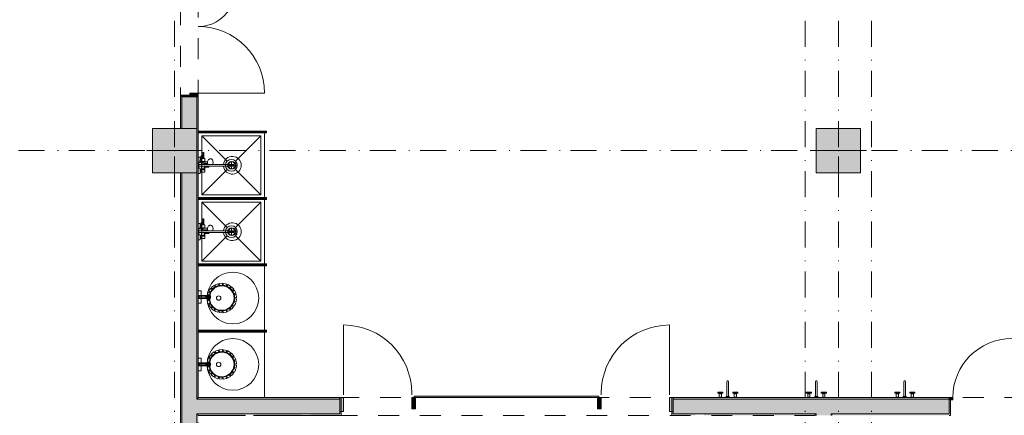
# Model space of a CAD drawing. Header units: millimetres. Extents: x 0 to 1184, y 0 to 836.
# Tile 29 of 66: x 691 to 824, y 234 to 287. Entities that reach past the tile are written whole.
import ezdxf
from ezdxf.xclip import XClip

# ---------------------------------------------------------------- set-up
doc = ezdxf.new("R2010")
doc.units = ezdxf.units.MM
doc.header["$MEASUREMENT"] = 0
doc.header["$XCLIPFRAME"] = 0
doc.linetypes.add('Штриховая', pattern=[5.644444, 2.822222, -2.822222])
doc.linetypes.add('Штрихпунктирная', pattern=[6.702778, 3.527778, -1.763889, 0, -1.411111])
for name, color, linetype in [('Интерьер - Оборудование', 7, 'Continuous'), ('Интерьер - Сантехника', 7, 'Continuous'), ('Конструктив - Колонны', 7, 'Continuous'), ('Конструктив - Навесные Стены', 7, 'Continuous'), ('Конструктив - Стены Блок 200 нов', 7, 'Continuous'), ('Элемент Модели - Зона', 7, 'Continuous'), ('Элемент Модели - Оси', 7, 'Continuous')]:
    doc.layers.add(name, color=color, linetype=linetype)

# ---------------------------------------------------------------- blocks, each defined once
blk = doc.blocks.new('Чертеж_4_4', base_point=(-278.48, 89.56))
at = {"layer": 'Интерьер - Оборудование', "linetype": 'Continuous', "lineweight": 0, "true_color": 0x000000}
for points in [[(714.72, 272.18), (714.72, 271.94), (723.72, 271.94), (723.72, 272.18)], [(714.72, 263.18), (714.72, 262.94), (723.72, 262.94), (723.72, 263.18)], [(714.72, 254.18), (714.72, 253.94), (723.72, 253.94), (723.72, 254.18)], [(714.72, 245.18), (714.72, 244.94), (723.72, 244.94), (723.72, 245.18)]]:
    blk.add_hatch(color=18, dxfattribs=at).paths.add_polyline_path(points)
at = {"layer": 'Интерьер - Оборудование', "linetype": 'Continuous', "lineweight": 0, "true_color": 0x00007f}
for points in [[(723.97, 272.19), (723.72, 272.19), (723.72, 271.94), (723.97, 271.94)], [(723.97, 263.19), (723.72, 263.19), (723.72, 262.94), (723.97, 262.94)], [(723.97, 254.19), (723.72, 254.19), (723.72, 253.94), (723.97, 253.94)], [(723.97, 245.19), (723.72, 245.19), (723.72, 244.94), (723.97, 244.94)]]:
    blk.add_hatch(color=176, dxfattribs=at).paths.add_polyline_path(points)
at = {"layer": 'Конструктив - Колонны', "linetype": 'Continuous', "lineweight": 0, "true_color": 0x000000}
for points in [[(708.52, 266.56), (714.52, 266.56), (714.52, 272.56), (708.52, 272.56)], [(798.52, 266.56), (804.52, 266.56), (804.52, 272.56), (798.52, 272.56)]]:
    blk.add_hatch(color=18, dxfattribs=at).paths.add_polyline_path(points)
at = {"layer": 'Конструктив - Навесные Стены', "linetype": 'Continuous', "lineweight": 0, "true_color": 0x000000}
for points in [[(734.42, 234.16), (734.42, 236.06), (733.92, 236.06), (733.92, 234.16)], [(743.67, 234.56), (744.17, 234.56), (744.17, 236.06), (743.67, 236.06)], [(744.02, 236.26), (744.02, 236.06), (769.02, 236.06), (769.02, 236.26)], [(768.87, 234.56), (769.37, 234.56), (769.37, 236.06), (768.87, 236.06)], [(778.62, 234.16), (779.12, 234.16), (779.12, 236.06), (778.62, 236.06)]]:
    blk.add_hatch(color=18, dxfattribs=at).paths.add_polyline_path(points)
at = {"layer": 'Конструктив - Стены Блок 200 нов', "linetype": 'Continuous', "lineweight": 0, "true_color": 0x000000}
for points in [[(712.32, 277.06), (712.32, 276.86), (712.52, 276.86), (713.57, 276.86), (713.57, 277.06)], [(712.52, 276.86), (712.32, 276.86), (712.32, 272.56), (712.52, 272.56)], [(713.57, 276.86), (712.52, 276.86), (712.52, 272.56), (714.52, 272.56), (714.52, 276.86)], [(714.72, 276.86), (714.72, 277.36), (713.57, 277.36), (713.57, 276.86)], [(714.52, 236.06), (714.72, 236.06), (714.72, 276.86), (714.52, 276.86)], [(712.32, 182.86), (712.52, 182.86), (712.52, 266.51), (712.32, 266.51)], [(712.52, 266.56), (712.52, 235.86), (714.52, 235.86), (714.52, 266.56)], [(712.52, 235.86), (712.52, 233.86), (714.52, 233.86), (714.52, 235.86)], [(714.52, 236.06), (714.52, 235.86), (714.72, 235.86), (714.72, 236.06)], [(714.52, 235.86), (714.52, 233.86), (714.72, 233.86), (714.72, 235.86)], [(733.92, 236.06), (714.72, 236.06), (714.72, 235.86), (733.92, 235.86)], [(714.72, 233.86), (733.92, 233.86), (733.92, 235.86), (714.72, 235.86)], [(734.12, 233.66), (734.12, 236.06), (733.92, 236.06), (733.92, 233.86), (733.92, 233.66)], [(779.12, 233.66), (779.12, 233.86), (779.12, 236.06), (778.92, 236.06), (778.92, 233.66)], [(816.52, 236.06), (779.12, 236.06), (779.12, 235.86), (816.52, 235.86)], [(779.12, 233.86), (798.52, 233.86), (798.52, 235.86), (779.12, 235.86)], [(798.52, 233.86), (800.52, 233.86), (800.52, 235.86), (798.52, 235.86)], [(800.52, 233.86), (816.52, 233.86), (816.52, 235.76), (816.52, 235.86), (800.52, 235.86)], [(816.52, 235.76), (817.02, 235.76), (817.02, 236.06), (816.52, 236.06)], [(816.72, 233.66), (816.72, 235.76), (816.52, 235.76), (816.52, 233.86), (816.52, 233.66)], [(712.52, 233.86), (712.52, 184.86), (714.52, 184.86), (714.52, 233.86)], [(714.52, 233.86), (714.52, 233.66), (714.72, 233.66), (714.72, 233.86)], [(714.52, 233.66), (714.52, 185.06), (714.72, 185.06), (714.72, 233.66)], [(721.12, 233.86), (714.72, 233.86), (714.72, 233.66), (721.12, 233.66)], [(722.32, 233.66), (728.72, 233.66), (728.72, 233.86), (722.32, 233.86)], [(729.92, 233.86), (729.92, 233.66), (733.92, 233.66), (733.92, 233.86)], [(779.12, 233.86), (779.12, 233.66), (782.12, 233.66), (782.12, 233.86)], [(783.32, 233.66), (798.32, 233.66), (798.32, 233.86), (783.32, 233.86)], [(798.32, 233.66), (798.52, 233.66), (798.52, 233.86), (798.32, 233.86)], [(798.52, 233.66), (800.52, 233.66), (800.52, 233.86), (798.52, 233.86)], [(800.52, 233.66), (800.72, 233.66), (800.72, 233.86), (800.52, 233.86)], [(800.72, 233.86), (800.72, 233.66), (816.52, 233.66), (816.52, 233.86)]]:
    blk.add_hatch(color=18, dxfattribs=at).paths.add_polyline_path(points)
at = {"layer": 'Интерьер - Оборудование', "color": 7, "linetype": 'Continuous', "lineweight": 15}
for p, q in [((723.72, 272.19), (714.72, 272.19)), ((714.72, 272.19), (714.72, 272.18)), ((723.72, 271.94), (714.72, 271.94)), ((714.72, 271.94), (714.72, 271.94)), ((723.72, 272.18), (723.72, 272.19)), ((723.72, 271.94), (723.72, 271.94)), ((714.97, 268.37), (714.93, 268.18)), ((715.01, 268.49), (714.97, 268.37)), ((714.98, 268.4), (714.98, 268.49)), ((714.98, 268.39), (714.98, 268.39)), ((715.1, 268.34), (715.06, 268.15)), ((715.14, 268.45), (715.1, 268.34)), ((715.12, 268.4), (715.12, 268.41)), ((715.12, 268.22), (715.12, 268.4)), ((715.12, 268.4), (715.12, 268.4)), ((715.2, 268.45), (715.2, 268.17)), ((715.44, 269.1), (715.36, 268.91)), ((715.36, 268.49), (715.49, 268.49)), ((715.48, 269.23), (715.44, 269.1)), ((715.48, 269.23), (715.49, 269.25)), ((714.8, 267.44), (714.8, 267.68)), ((714.93, 268.18), (714.93, 268.14)), ((714.93, 268.14), (714.93, 268.12)), ((714.93, 268.12), (714.95, 267.99)), ((714.95, 267.99), (714.95, 267.98)), ((714.95, 267.98), (714.95, 267.97)), ((715.06, 268.15), (715.06, 268.13)), ((715.07, 268.22), (715.12, 268.22)), ((715.12, 268.17), (715.12, 268.22)), ((715.16, 268.01), (715.16, 267.87)), ((716.69, 267.68), (715.16, 267.68)), ((715.16, 267.44), (716.17, 267.44)), ((715.52, 268.06), (715.2, 268.06)), ((715.2, 267.06), (715.52, 267.06)), ((715.24, 268.06), (715.21, 268.06)), ((715.27, 268.06), (715.24, 268.06)), ((715.31, 268.06), (715.27, 268.06)), ((715.32, 267.96), (715.31, 267.93)), ((715.31, 267.93), (715.32, 267.91)), ((715.33, 267.98), (715.32, 267.96)), ((715.32, 267.91), (715.33, 267.88)), ((715.33, 268), (715.34, 268.01)), ((715.33, 267.98), (715.33, 268)), ((715.33, 267.98), (715.33, 267.98)), ((715.33, 267.96), (715.33, 267.98)), ((715.33, 267.98), (715.33, 267.98)), ((715.33, 267.9), (715.33, 267.96)), ((715.33, 267.89), (715.33, 267.9)), ((715.33, 267.88), (715.33, 267.89)), ((715.33, 267.88), (715.33, 267.88)), ((715.33, 267.87), (715.33, 267.88)), ((715.34, 267.86), (715.33, 267.87)), ((715.34, 268.01), (715.36, 268.03)), ((715.36, 267.84), (715.34, 267.86)), ((715.36, 268.03), (715.37, 268.03)), ((715.37, 267.84), (715.36, 267.84)), ((715.37, 268.03), (715.39, 268.03)), ((715.39, 267.83), (715.37, 267.84)), ((715.6, 268.04), (715.39, 268.03)), ((715.81, 267.83), (715.39, 267.83)), ((715.52, 268.06), (715.52, 268.04)), ((715.52, 267.83), (715.52, 267.68)), ((715.52, 267.06), (715.52, 267.44)), ((715.6, 267.83), (715.6, 267.68)), ((715.6, 267.81), (716, 267.81)), ((715.6, 267.31), (715.6, 267.44)), ((715.75, 267.81), (715.75, 267.68)), ((715.75, 267.31), (715.75, 267.44)), ((715.99, 267.82), (715.81, 267.83)), ((715.99, 268.03), (715.98, 267.93)), ((715.98, 267.93), (715.99, 267.84)), ((715.99, 268.04), (715.99, 268.03)), ((715.99, 267.84), (716.01, 267.76)), ((716, 267.68), (716, 267.69)), ((716.01, 267.76), (716.02, 267.71)), ((716.02, 267.71), (716.03, 267.68)), ((716.15, 267.69), (716.14, 267.68)), ((718.16, 267.68), (719.57, 267.68)), ((718.16, 267.44), (719.57, 267.44)), ((719.57, 267.44), (719.57, 267.68)), ((714.98, 266.63), (714.98, 266.99)), ((714.98, 266.9), (715.12, 266.9)), ((714.98, 266.72), (715.12, 266.72)), ((715.12, 266.67), (715.12, 266.95)), ((715.2, 266.67), (715.2, 266.95)), ((723.72, 263.19), (714.72, 263.19)), ((714.72, 263.19), (714.72, 263.18)), ((723.72, 263.18), (723.72, 263.19)), ((723.72, 262.94), (714.72, 262.94)), ((714.72, 262.94), (714.72, 262.94)), ((723.72, 262.94), (723.72, 262.94)), ((714.97, 259.37), (714.93, 259.18)), ((714.93, 259.18), (714.93, 259.14)), ((714.93, 259.14), (714.93, 259.12)), ((714.93, 259.12), (714.95, 258.99)), ((714.95, 258.99), (714.95, 258.98)), ((715.01, 259.49), (714.97, 259.37)), ((714.98, 259.4), (714.98, 259.49)), ((714.98, 259.39), (714.98, 259.39)), ((715.1, 259.34), (715.06, 259.15)), ((715.06, 259.15), (715.06, 259.13)), ((715.07, 259.22), (715.12, 259.22)), ((715.14, 259.45), (715.1, 259.34)), ((715.12, 259.4), (715.12, 259.41)), ((715.12, 259.22), (715.12, 259.4)), ((715.12, 259.4), (715.12, 259.4)), ((715.12, 259.17), (715.12, 259.22)), ((715.16, 259.01), (715.16, 258.87)), ((715.2, 259.45), (715.2, 259.17)), ((715.52, 259.06), (715.2, 259.06)), ((715.24, 259.06), (715.21, 259.06)), ((715.27, 259.06), (715.24, 259.06)), ((715.31, 259.06), (715.27, 259.06)), ((715.33, 259), (715.34, 259.01)), ((715.33, 258.98), (715.33, 259)), ((715.34, 259.01), (715.36, 259.03)), ((715.44, 260.1), (715.36, 259.91)), ((715.36, 259.49), (715.49, 259.49)), ((715.36, 259.03), (715.37, 259.03)), ((715.37, 259.03), (715.39, 259.03)), ((715.6, 259.04), (715.39, 259.03)), ((715.48, 260.23), (715.44, 260.1)), ((715.48, 260.23), (715.49, 260.25)), ((715.52, 259.06), (715.52, 259.04)), ((715.99, 259.03), (715.98, 258.93)), ((715.99, 259.04), (715.99, 259.03)), ((714.8, 258.44), (714.8, 258.68)), ((714.95, 258.98), (714.95, 258.97)), ((714.98, 257.63), (714.98, 257.99)), ((714.98, 257.9), (715.12, 257.9)), ((714.98, 257.72), (715.12, 257.72)), ((715.12, 257.67), (715.12, 257.95)), ((716.69, 258.68), (715.16, 258.68)), ((715.16, 258.44), (716.17, 258.44)), ((715.2, 258.06), (715.52, 258.06)), ((715.2, 257.67), (715.2, 257.95)), ((715.32, 258.96), (715.31, 258.93)), ((715.31, 258.93), (715.32, 258.91)), ((715.33, 258.98), (715.32, 258.96)), ((715.32, 258.91), (715.33, 258.88)), ((715.33, 258.98), (715.33, 258.98)), ((715.33, 258.96), (715.33, 258.98)), ((715.33, 258.98), (715.33, 258.98)), ((715.33, 258.9), (715.33, 258.96)), ((715.33, 258.89), (715.33, 258.9)), ((715.33, 258.88), (715.33, 258.89)), ((715.33, 258.88), (715.33, 258.88)), ((715.33, 258.87), (715.33, 258.88)), ((715.34, 258.86), (715.33, 258.87)), ((715.36, 258.84), (715.34, 258.86)), ((715.37, 258.84), (715.36, 258.84)), ((715.39, 258.83), (715.37, 258.84)), ((715.81, 258.83), (715.39, 258.83)), ((715.52, 258.83), (715.52, 258.68)), ((715.52, 258.06), (715.52, 258.44)), ((715.6, 258.83), (715.6, 258.68)), ((715.6, 258.81), (716, 258.81)), ((715.6, 258.31), (715.6, 258.44)), ((715.75, 258.81), (715.75, 258.68)), ((715.75, 258.31), (715.75, 258.44)), ((715.99, 258.82), (715.81, 258.83)), ((715.98, 258.93), (715.99, 258.84)), ((715.99, 258.84), (716.01, 258.76)), ((716, 258.68), (716, 258.69)), ((716.01, 258.76), (716.02, 258.71)), ((716.02, 258.71), (716.03, 258.68)), ((716.15, 258.69), (716.14, 258.68)), ((718.16, 258.68), (719.57, 258.68)), ((718.16, 258.44), (719.57, 258.44)), ((719.57, 258.44), (719.57, 258.68)), ((723.72, 254.19), (714.72, 254.19)), ((714.72, 254.19), (714.72, 254.18)), ((723.72, 253.94), (714.72, 253.94)), ((714.72, 253.94), (714.72, 253.94)), ((723.72, 254.18), (723.72, 254.19)), ((723.72, 253.94), (723.72, 253.94)), ((714.86, 249.6), (714.86, 249.8)), ((715.75, 249.61), (715.75, 249.78)), ((715.82, 249.79), (715.79, 249.8)), ((715.85, 249.77), (715.82, 249.79)), ((715.84, 249.8), (715.91, 249.8)), ((715.86, 249.73), (715.85, 249.77)), ((715.85, 249.62), (715.86, 249.66)), ((715.87, 249.7), (715.86, 249.73)), ((715.86, 249.66), (715.87, 249.7)), ((715.93, 249.83), (715.89, 249.83)), ((715.93, 249.79), (715.91, 249.8)), ((715.96, 249.8), (715.93, 249.83)), ((715.95, 249.77), (715.93, 249.79)), ((715.97, 249.73), (715.95, 249.77)), ((715.95, 249.62), (715.97, 249.66)), ((715.99, 249.75), (715.96, 249.8)), ((715.97, 249.86), (716.11, 249.89)), ((715.97, 249.7), (715.97, 249.73)), ((715.97, 249.66), (715.97, 249.7)), ((716, 249.7), (715.99, 249.75)), ((715.99, 249.64), (716, 249.7)), ((715.79, 249.6), (715.82, 249.6)), ((715.82, 249.6), (715.85, 249.62)), ((715.84, 249.6), (715.91, 249.6)), ((715.89, 249.56), (715.93, 249.56)), ((715.91, 249.6), (715.93, 249.6)), ((715.93, 249.6), (715.95, 249.62)), ((715.93, 249.56), (715.96, 249.59)), ((715.96, 249.59), (715.99, 249.64)), ((715.97, 249.54), (716.11, 249.5)), ((723.72, 245.19), (714.72, 245.19)), ((714.72, 245.19), (714.72, 245.18)), ((723.72, 244.94), (714.72, 244.94)), ((714.72, 244.94), (714.72, 244.94)), ((723.72, 245.18), (723.72, 245.19)), ((723.72, 244.94), (723.72, 244.94)), ((714.86, 240.46), (714.86, 240.66)), ((715.75, 240.48), (715.75, 240.65)), ((715.82, 240.66), (715.79, 240.66)), ((715.79, 240.46), (715.82, 240.47)), ((715.85, 240.64), (715.82, 240.66)), ((715.82, 240.47), (715.85, 240.49)), ((715.84, 240.66), (715.91, 240.66)), ((715.84, 240.46), (715.91, 240.46)), ((715.86, 240.6), (715.85, 240.64)), ((715.85, 240.49), (715.86, 240.53)), ((715.87, 240.56), (715.86, 240.6)), ((715.86, 240.53), (715.87, 240.56)), ((715.93, 240.7), (715.89, 240.7)), ((715.89, 240.43), (715.93, 240.43)), ((715.93, 240.66), (715.91, 240.66)), ((715.91, 240.46), (715.93, 240.47)), ((715.96, 240.67), (715.93, 240.7)), ((715.95, 240.64), (715.93, 240.66)), ((715.93, 240.47), (715.95, 240.49)), ((715.93, 240.43), (715.96, 240.46)), ((715.97, 240.6), (715.95, 240.64)), ((715.95, 240.49), (715.97, 240.53)), ((715.99, 240.62), (715.96, 240.67)), ((715.96, 240.46), (715.99, 240.51)), ((715.97, 240.72), (716.11, 240.76)), ((715.97, 240.56), (715.97, 240.6)), ((715.97, 240.53), (715.97, 240.56)), ((715.97, 240.41), (716.11, 240.37)), ((716, 240.56), (715.99, 240.62)), ((715.99, 240.51), (716, 240.56)), ((785.44, 236.67), (785.46, 236.69)), ((785.44, 236.56), (785.57, 236.56)), ((785.57, 236.67), (785.56, 236.69)), ((787.47, 236.67), (787.49, 236.69)), ((787.6, 236.56), (787.47, 236.56)), ((787.6, 236.67), (787.59, 236.69)), ((797.44, 236.67), (797.46, 236.69)), ((797.44, 236.56), (797.57, 236.56)), ((797.57, 236.67), (797.56, 236.69)), ((799.47, 236.67), (799.49, 236.69)), ((799.6, 236.56), (799.47, 236.56)), ((799.6, 236.67), (799.59, 236.69)), ((809.44, 236.67), (809.46, 236.69)), ((809.44, 236.56), (809.57, 236.56)), ((809.57, 236.67), (809.56, 236.69)), ((811.47, 236.67), (811.49, 236.69)), ((811.6, 236.56), (811.47, 236.56)), ((811.6, 236.67), (811.59, 236.69)), ((785.68, 236.1), (785.33, 236.1)), ((785.36, 236.13), (785.66, 236.13)), ((787.36, 236.1), (787.71, 236.1)), ((787.69, 236.13), (787.39, 236.13)), ((797.68, 236.1), (797.33, 236.1)), ((797.36, 236.13), (797.66, 236.13)), ((799.36, 236.1), (799.71, 236.1)), ((799.69, 236.13), (799.39, 236.13)), ((809.68, 236.1), (809.33, 236.1)), ((809.36, 236.13), (809.66, 236.13)), ((811.36, 236.1), (811.71, 236.1)), ((811.69, 236.13), (811.39, 236.13))]:
    blk.add_line(p, q, dxfattribs=at)
at = {"layer": 'Интерьер - Оборудование', "color": 7, "linetype": 'Continuous', "lineweight": 15, "flags": 128}
for points in [[(714.72, 272.18), (714.72, 271.94), (723.72, 271.94), (723.72, 272.18)], [(723.97, 272.19), (723.72, 272.19), (723.72, 271.94), (723.97, 271.94)], [(715.2, 268.45), (715.14, 268.45), (715.2, 268.63), (715.35, 268.9), (715.36, 268.91), (715.36, 268.49), (715.2, 268.49)], [(715.16, 268.06), (715.16, 268.01), (715.07, 268.05), (715.06, 268.13), (715.12, 268.13), (715.12, 268.17), (715.2, 268.17), (715.2, 268.06)], [(714.72, 263.18), (714.72, 262.94), (723.72, 262.94), (723.72, 263.18)], [(723.97, 263.19), (723.72, 263.19), (723.72, 262.94), (723.97, 262.94)], [(715.16, 259.06), (715.16, 259.01), (715.07, 259.05), (715.06, 259.13), (715.12, 259.13), (715.12, 259.17), (715.2, 259.17), (715.2, 259.06)], [(715.2, 259.45), (715.14, 259.45), (715.2, 259.63), (715.35, 259.9), (715.36, 259.91), (715.36, 259.49), (715.2, 259.49)], [(714.72, 254.18), (714.72, 253.94), (723.72, 253.94), (723.72, 254.18)], [(723.97, 254.19), (723.72, 254.19), (723.72, 253.94), (723.97, 253.94)], [(716.86, 251.27), (717.02, 251.06), (716.68, 250.79), (716.52, 251)], [(717.41, 251.5), (717.5, 251.26), (717.1, 251.11), (717.01, 251.35)], [(718.01, 251.57), (718.02, 251.31), (717.59, 251.28), (717.57, 251.54)], [(718.59, 251.45), (718.53, 251.2), (718.11, 251.3), (718.17, 251.55)], [(719.12, 251.17), (718.99, 250.95), (718.61, 251.17), (718.75, 251.39)], [(719.54, 250.75), (719.35, 250.57), (719.06, 250.89), (719.25, 251.07)], [(715.12, 248.85), (715.12, 250.55), (714.72, 250.55), (714.72, 248.85)], [(714.72, 249.94), (714.72, 249.46), (714.86, 249.6), (715.75, 249.6), (715.75, 249.61), (715.76, 249.6), (715.78, 249.6), (715.79, 249.6), (715.84, 249.6), (715.86, 249.58), (715.87, 249.57), (715.89, 249.56), (715.97, 249.54), (715.99, 249.49), (716.02, 249.45), (716.05, 249.43), (716.09, 249.4), (716.11, 249.4), (716.14, 249.4), (716.21, 249.4), (716.25, 249.42), (716.29, 249.44), (716.32, 249.47), (716.34, 249.5), (716.36, 249.53), (716.37, 249.56), (716.39, 249.59), (716.4, 249.62), (716.4, 249.65), (716.4, 249.67), (716.41, 249.7), (716.4, 249.72), (716.4, 249.75), (716.4, 249.78), (716.39, 249.81), (716.38, 249.83), (716.36, 249.86), (716.35, 249.89), (716.32, 249.91), (716.29, 249.94), (716.26, 249.97), (716.24, 249.98), (716.21, 250), (716.14, 250), (716.12, 249.99), (716.1, 249.99), (716.07, 249.98), (716.05, 249.96), (716.03, 249.95), (716.01, 249.92), (715.99, 249.9), (715.98, 249.88), (715.97, 249.86), (715.89, 249.83), (715.88, 249.83), (715.87, 249.82), (715.86, 249.81), (715.85, 249.8), (715.79, 249.8), (715.78, 249.79), (715.76, 249.79), (715.75, 249.78), (715.75, 249.8), (714.86, 249.8)], [(716.12, 249.5), (716.12, 249.9), (714.77, 249.9), (714.77, 249.5)], [(715.93, 249.8), (716.19, 249.8), (716.19, 249.36), (715.93, 249.37)], [(716.09, 250.38), (716.33, 250.3), (716.21, 249.88), (715.96, 249.96)], [(716.41, 250.88), (716.62, 250.73), (716.38, 250.37), (716.16, 250.52)], [(719.82, 250.22), (719.58, 250.11), (719.4, 250.5), (719.63, 250.61)], [(719.93, 249.63), (719.67, 249.59), (719.61, 250.02), (719.87, 250.06)], [(715.95, 249.2), (716.2, 249.28), (716.32, 248.86), (716.07, 248.79)], [(716.14, 248.64), (716.36, 248.78), (716.6, 248.42), (716.38, 248.28)], [(716.5, 248.15), (716.66, 248.36), (717, 248.08), (716.83, 247.88)], [(719.22, 248.04), (719.03, 248.22), (719.33, 248.53), (719.52, 248.35)], [(719.61, 248.49), (719.38, 248.6), (719.57, 248.99), (719.81, 248.88)], [(719.86, 249.04), (719.6, 249.08), (719.67, 249.51), (719.92, 249.46)], [(716.98, 247.8), (717.07, 248.04), (717.48, 247.88), (717.38, 247.63)], [(717.54, 247.6), (717.56, 247.85), (717.99, 247.82), (717.97, 247.56)], [(718.14, 247.57), (718.08, 247.82), (718.5, 247.92), (718.56, 247.66)], [(718.71, 247.72), (718.59, 247.95), (718.96, 248.16), (719.09, 247.94)], [(714.72, 245.18), (714.72, 244.94), (723.72, 244.94), (723.72, 245.18)], [(723.97, 245.19), (723.72, 245.19), (723.72, 244.94), (723.97, 244.94)], [(716.41, 241.88), (716.62, 241.73), (716.38, 241.37), (716.16, 241.52)], [(716.86, 242.27), (717.02, 242.06), (716.68, 241.79), (716.52, 242)], [(717.41, 242.5), (717.5, 242.26), (717.1, 242.11), (717.01, 242.35)], [(718.01, 242.57), (718.02, 242.31), (717.59, 242.28), (717.57, 242.54)], [(718.59, 242.45), (718.53, 242.2), (718.11, 242.3), (718.17, 242.55)], [(719.12, 242.17), (718.99, 241.95), (718.61, 242.17), (718.75, 242.39)], [(719.54, 241.75), (719.35, 241.57), (719.06, 241.89), (719.25, 242.07)], [(715.12, 239.71), (715.12, 241.41), (714.72, 241.41), (714.72, 239.71)], [(714.72, 240.8), (714.72, 240.32), (714.86, 240.46), (715.75, 240.46), (715.75, 240.48), (715.76, 240.47), (715.78, 240.47), (715.79, 240.46), (715.84, 240.46), (715.86, 240.45), (715.87, 240.43), (715.89, 240.43), (715.97, 240.41), (715.99, 240.36), (716.02, 240.32), (716.05, 240.3), (716.09, 240.27), (716.11, 240.27), (716.14, 240.26), (716.21, 240.26), (716.25, 240.29), (716.29, 240.31), (716.32, 240.34), (716.34, 240.37), (716.36, 240.4), (716.37, 240.43), (716.39, 240.46), (716.4, 240.49), (716.4, 240.52), (716.4, 240.54), (716.41, 240.56), (716.4, 240.59), (716.4, 240.62), (716.4, 240.65), (716.39, 240.68), (716.38, 240.7), (716.36, 240.73), (716.35, 240.75), (716.32, 240.78), (716.29, 240.81), (716.26, 240.84), (716.24, 240.85), (716.21, 240.86), (716.14, 240.86), (716.12, 240.86), (716.1, 240.86), (716.07, 240.85), (716.05, 240.83), (716.03, 240.81), (716.01, 240.79), (715.99, 240.77), (715.98, 240.75), (715.97, 240.72), (715.89, 240.7), (715.88, 240.7), (715.87, 240.69), (715.86, 240.68), (715.85, 240.67), (715.79, 240.66), (715.78, 240.66), (715.76, 240.66), (715.75, 240.65), (715.75, 240.66), (714.86, 240.66)], [(716.12, 240.36), (716.12, 240.76), (714.77, 240.76), (714.77, 240.36)], [(715.93, 240.8), (716.19, 240.8), (716.19, 240.36), (715.93, 240.37)], [(716.09, 241.38), (716.33, 241.3), (716.21, 240.88), (715.96, 240.96)], [(719.82, 241.22), (719.58, 241.11), (719.4, 241.5), (719.63, 241.61)], [(719.86, 240.04), (719.6, 240.08), (719.67, 240.51), (719.92, 240.46)], [(719.93, 240.63), (719.67, 240.59), (719.61, 241.02), (719.87, 241.06)], [(715.95, 240.2), (716.2, 240.28), (716.32, 239.86), (716.07, 239.79)], [(716.14, 239.64), (716.36, 239.78), (716.6, 239.42), (716.38, 239.28)], [(716.5, 239.15), (716.66, 239.36), (717, 239.08), (716.83, 238.88)], [(716.98, 238.8), (717.07, 239.04), (717.48, 238.88), (717.38, 238.63)], [(718.71, 238.72), (718.59, 238.95), (718.96, 239.16), (719.09, 238.94)], [(719.22, 239.04), (719.03, 239.22), (719.33, 239.53), (719.52, 239.35)], [(719.61, 239.49), (719.38, 239.6), (719.57, 239.99), (719.81, 239.88)], [(717.54, 238.6), (717.56, 238.85), (717.99, 238.82), (717.97, 238.56)], [(718.14, 238.57), (718.08, 238.82), (718.5, 238.92), (718.56, 238.66)], [(785.66, 236.56), (785.66, 236.13), (785.68, 236.13), (785.68, 236.1), (785.76, 236.1), (785.76, 236.06), (785.26, 236.06), (785.26, 236.1), (785.33, 236.1), (785.33, 236.13), (785.36, 236.13), (785.36, 236.56), (785.44, 236.56), (785.44, 236.67), (785.16, 236.67), (785.16, 236.8), (785.86, 236.8), (785.86, 236.67), (785.57, 236.67), (785.57, 236.56)], [(787.39, 236.56), (787.39, 236.13), (787.36, 236.13), (787.36, 236.1), (787.29, 236.1), (787.29, 236.06), (787.79, 236.06), (787.79, 236.1), (787.71, 236.1), (787.71, 236.13), (787.69, 236.13), (787.69, 236.56), (787.6, 236.56), (787.6, 236.67), (787.89, 236.67), (787.89, 236.8), (787.19, 236.8), (787.19, 236.67), (787.47, 236.67), (787.47, 236.56)], [(797.66, 236.56), (797.66, 236.13), (797.68, 236.13), (797.68, 236.1), (797.76, 236.1), (797.76, 236.06), (797.26, 236.06), (797.26, 236.1), (797.33, 236.1), (797.33, 236.13), (797.36, 236.13), (797.36, 236.56), (797.44, 236.56), (797.44, 236.67), (797.16, 236.67), (797.16, 236.8), (797.86, 236.8), (797.86, 236.67), (797.57, 236.67), (797.57, 236.56)], [(799.39, 236.56), (799.39, 236.13), (799.36, 236.13), (799.36, 236.1), (799.29, 236.1), (799.29, 236.06), (799.79, 236.06), (799.79, 236.1), (799.71, 236.1), (799.71, 236.13), (799.69, 236.13), (799.69, 236.56), (799.6, 236.56), (799.6, 236.67), (799.89, 236.67), (799.89, 236.8), (799.19, 236.8), (799.19, 236.67), (799.47, 236.67), (799.47, 236.56)], [(809.66, 236.56), (809.66, 236.13), (809.68, 236.13), (809.68, 236.1), (809.76, 236.1), (809.76, 236.06), (809.26, 236.06), (809.26, 236.1), (809.33, 236.1), (809.33, 236.13), (809.36, 236.13), (809.36, 236.56), (809.44, 236.56), (809.44, 236.67), (809.16, 236.67), (809.16, 236.8), (809.86, 236.8), (809.86, 236.67), (809.57, 236.67), (809.57, 236.56)], [(811.39, 236.56), (811.39, 236.13), (811.36, 236.13), (811.36, 236.1), (811.29, 236.1), (811.29, 236.06), (811.79, 236.06), (811.79, 236.1), (811.71, 236.1), (811.71, 236.13), (811.69, 236.13), (811.69, 236.56), (811.6, 236.56), (811.6, 236.67), (811.89, 236.67), (811.89, 236.8), (811.19, 236.8), (811.19, 236.67), (811.47, 236.67), (811.47, 236.56)], [(786.82, 236.13), (786.22, 236.13), (786.22, 236.06), (786.82, 236.06)], [(786.72, 236.2), (786.32, 236.2), (786.32, 236.13), (786.72, 236.13)], [(798.82, 236.13), (798.22, 236.13), (798.22, 236.06), (798.82, 236.06)], [(798.72, 236.2), (798.32, 236.2), (798.32, 236.13), (798.72, 236.13)], [(810.82, 236.13), (810.22, 236.13), (810.22, 236.06), (810.82, 236.06)], [(810.72, 236.2), (810.32, 236.2), (810.32, 236.13), (810.72, 236.13)]]:
    blk.add_lwpolyline(points, close=True, dxfattribs=at)
for points in [[(718.16, 267.44, 19.949874), (718.16, 267.68), (716.69, 267.68), (716.72, 267.81), (716.73, 267.93), (716.72, 268.06), (716.69, 268.18), (716.65, 268.29), (716.59, 268.37), (716.52, 268.42), (716.44, 268.43), (716.34, 268.43), (716.31, 268.43), (716.23, 268.41), (716.2, 268.4), (716.14, 268.35), (716.12, 268.33), (716.07, 268.26), (716.02, 268.16), (716.01, 268.11), (715.99, 268.04), (715.81, 268.04), (715.6, 268.04), (715.6, 268.49), (715.49, 268.49), (715.49, 269.25, 0.853753), (715.36, 269.27), (715.32, 269.15), (715.23, 268.95), (715.08, 268.69), (715.01, 268.49), (714.98, 268.49), (714.98, 268.65), (714.72, 268.65), (714.72, 267.97), (714.95, 267.97), (714.96, 267.96), (714.97, 267.95), (714.98, 267.94), (715.16, 267.87), (715.16, 267.68), (714.8, 267.68), (714.8, 267.96), (714.72, 267.96), (714.72, 267.16), (714.8, 267.16), (714.8, 267.44), (715.16, 267.44), (715.16, 267.06), (715.2, 267.06), (715.2, 266.95), (715.12, 266.95), (715.12, 266.99), (714.98, 266.99), (714.98, 267.15), (714.72, 267.15), (714.72, 266.47), (714.98, 266.47), (714.98, 266.63), (715.12, 266.63), (715.12, 266.67), (715.2, 266.67), (715.2, 266.63), (715.6, 266.63), (715.6, 267.31), (716.17, 267.31), (716.17, 267.34), (716.17, 267.36), (716.17, 267.39), (716.17, 267.43), (716.17, 267.44)], [(718.16, 258.44, 19.949874), (718.16, 258.68), (716.69, 258.68), (716.72, 258.81), (716.73, 258.93), (716.72, 259.06), (716.69, 259.18), (716.65, 259.29), (716.59, 259.37), (716.52, 259.42), (716.44, 259.43), (716.34, 259.43), (716.31, 259.43), (716.23, 259.41), (716.2, 259.4), (716.14, 259.35), (716.12, 259.33), (716.07, 259.26), (716.02, 259.16), (716.01, 259.11), (715.99, 259.04), (715.81, 259.04), (715.6, 259.04), (715.6, 259.49), (715.49, 259.49), (715.49, 260.25, 0.853753), (715.36, 260.27), (715.32, 260.15), (715.23, 259.95), (715.08, 259.69), (715.01, 259.49), (714.98, 259.49), (714.98, 259.65), (714.72, 259.65), (714.72, 258.97), (714.95, 258.97), (714.96, 258.96), (714.97, 258.95), (714.98, 258.94), (715.16, 258.87), (715.16, 258.68), (714.8, 258.68), (714.8, 258.96), (714.72, 258.96), (714.72, 258.16), (714.8, 258.16), (714.8, 258.44), (715.16, 258.44), (715.16, 258.06), (715.2, 258.06), (715.2, 257.95), (715.12, 257.95), (715.12, 257.99), (714.98, 257.99), (714.98, 258.15), (714.72, 258.15), (714.72, 257.47), (714.98, 257.47), (714.98, 257.63), (715.12, 257.63), (715.12, 257.67), (715.2, 257.67), (715.2, 257.63), (715.6, 257.63), (715.6, 258.31), (716.17, 258.31), (716.17, 258.34), (716.17, 258.36), (716.17, 258.39), (716.17, 258.43), (716.17, 258.44)], [(716.19, 249.56, -1), (719.66, 249.56, -1)], [(716.19, 240.56, -1), (719.66, 240.56, -1)], [(786.4, 236.2), (786.64, 236.2), (786.64, 238.26, 0.759247), (786.4, 238.26)], [(798.4, 236.2), (798.64, 236.2), (798.64, 238.26, 0.759247), (798.4, 238.26)], [(810.4, 236.2), (810.64, 236.2), (810.64, 238.26, 0.759247), (810.4, 238.26)]]:
    blk.add_lwpolyline(points, format="xyb", close=True, dxfattribs=at)
at = {"layer": 'Интерьер - Оборудование', "color": 7, "linetype": 'Continuous', "lineweight": 15}
for centre, radius in [((717.92, 249.56), 1.66), ((717.92, 240.56), 1.66), ((785.51, 236.74), 0.065), ((787.54, 236.74), 0.065), ((797.51, 236.74), 0.065), ((799.54, 236.74), 0.065), ((809.51, 236.74), 0.065), ((811.54, 236.74), 0.065)]:
    blk.add_circle(centre, radius, dxfattribs=at)
for centre, radius, start, end in [((715.42, 267.02), 0.09, 150, 30), ((719.35, 267.56), 0.5, 193.8865, 166.1135), ((719.35, 258.56), 0.5, 193.8865, 166.1135), ((715.42, 258.02), 0.09, 150, 30)]:
    blk.add_arc(centre, radius, start, end, dxfattribs=at)
at = {"layer": 'Интерьер - Сантехника', "color": 7, "linetype": 'Continuous', "lineweight": 15}
for p, q in [((723.22, 271.56), (715.22, 271.56)), ((715.22, 271.56), (715.22, 263.56)), ((715.22, 271.56), (718.66, 268.13)), ((723.22, 271.56), (719.79, 268.13)), ((723.22, 263.56), (723.22, 271.56)), ((719.72, 267.56), (718.72, 267.56)), ((719.22, 267.06), (719.22, 268.06)), ((715.22, 263.56), (718.66, 267)), ((723.22, 263.56), (719.79, 267)), ((715.22, 263.56), (723.22, 263.56)), ((723.22, 262.56), (715.22, 262.56)), ((715.22, 262.56), (715.22, 254.56)), ((715.22, 262.56), (718.66, 259.13)), ((723.22, 262.56), (719.79, 259.13)), ((723.22, 254.56), (723.22, 262.56)), ((719.22, 258.06), (719.22, 259.06)), ((715.22, 254.56), (718.66, 258)), ((719.72, 258.56), (718.72, 258.56)), ((723.22, 254.56), (719.79, 258)), ((714.72, 245.06), (714.72, 254.06)), ((723.72, 254.06), (714.72, 254.06)), ((715.22, 254.56), (723.22, 254.56)), ((723.72, 245.06), (723.72, 254.06)), ((723.72, 245.06), (714.72, 245.06)), ((714.72, 236.06), (714.72, 245.06)), ((723.72, 245.06), (714.72, 245.06)), ((723.72, 236.06), (723.72, 245.06)), ((723.72, 236.06), (714.72, 236.06))]:
    blk.add_line(p, q, dxfattribs=at)
at = {"layer": 'Интерьер - Сантехника', "color": 7, "linetype": 'Continuous', "lineweight": 15, "flags": 128}
for points in [[(723.72, 263.06), (723.72, 272.06), (714.72, 272.06), (714.72, 263.06)], [(723.72, 254.06), (723.72, 263.06), (714.72, 263.06), (714.72, 254.06)]]:
    blk.add_lwpolyline(points, close=True, dxfattribs=at)
at = {"layer": 'Интерьер - Сантехника', "color": 7, "linetype": 'Continuous', "lineweight": 15}
for centre, radius in [((719.22, 267.56), 0.8), ((719.22, 267.56), 0.5), ((719.22, 258.56), 0.8), ((719.22, 258.56), 0.5), ((719.42, 249.56), 3.5), ((717.49, 249.56), 0.3), ((719.42, 240.56), 3.5), ((717.49, 240.56), 0.3)]:
    blk.add_circle(centre, radius, dxfattribs=at)
at = {"layer": 'Конструктив - Колонны', "color": 251, "linetype": 'Continuous', "lineweight": 5, "true_color": 0x575757}
for p, q in [((711.52, 270.36), (711.52, 273.36)), ((801.52, 270.36), (801.52, 273.36)), ((710.72, 269.56), (707.72, 269.56)), ((711.52, 268.76), (711.52, 265.76)), ((712.32, 269.56), (715.32, 269.56)), ((800.72, 269.56), (797.72, 269.56)), ((801.52, 268.76), (801.52, 265.76)), ((802.32, 269.56), (805.32, 269.56))]:
    blk.add_line(p, q, dxfattribs=at)
at = {"layer": 'Конструктив - Колонны', "color": 251, "linetype": 'Continuous', "lineweight": 15, "true_color": 0x575757, "flags": 128}
for points in [[(708.52, 266.56), (714.52, 266.56), (714.52, 272.56), (708.52, 272.56)], [(798.52, 266.56), (804.52, 266.56), (804.52, 272.56), (798.52, 272.56)]]:
    blk.add_lwpolyline(points, close=True, dxfattribs=at)
at = {"layer": 'Конструктив - Колонны', "color": 251, "linetype": 'Continuous', "lineweight": 5, "true_color": 0x575757}
for p in [(711.52, 269.56), (801.52, 269.56)]:
    blk.add_point(p, dxfattribs=at)
at = {"layer": 'Конструктив - Навесные Стены', "color": 7, "linetype": 'Continuous', "lineweight": 15}
for p, q in [((734.42, 236.06), (733.92, 236.06)), ((733.92, 236.06), (733.92, 234.16)), ((734.42, 236.06), (734.42, 234.16)), ((743.67, 236.06), (743.67, 234.56)), ((744.17, 236.06), (743.67, 236.06)), ((744.17, 236.06), (744.17, 234.56)), ((768.87, 236.06), (768.87, 234.56)), ((769.37, 236.06), (768.87, 236.06)), ((769.37, 236.06), (769.37, 234.56)), ((778.62, 236.06), (778.62, 234.16)), ((779.12, 236.06), (778.62, 236.06)), ((779.12, 236.06), (779.12, 234.16)), ((734.42, 234.16), (733.92, 234.16)), ((744.17, 234.56), (743.67, 234.56)), ((769.37, 234.56), (768.87, 234.56)), ((779.12, 234.16), (778.62, 234.16))]:
    blk.add_line(p, q, dxfattribs=at)
at = {"layer": 'Конструктив - Навесные Стены', "color": 7, "linetype": 'Continuous', "lineweight": 15, "flags": 128}
blk.add_lwpolyline([(744.02, 236.26), (744.02, 236.06), (769.02, 236.06), (769.02, 236.26)], close=True, dxfattribs=at)
at = {"layer": 'Конструктив - Стены Блок 200 нов', "color": 251, "linetype": 'Continuous', "lineweight": 20, "true_color": 0x575757}
for p, q in [((713.57, 277.06), (712.32, 277.06)), ((712.32, 276.86), (712.32, 277.06)), ((712.32, 276.86), (712.32, 277.06)), ((713.57, 277.06), (712.32, 277.06)), ((712.52, 276.86), (712.52, 272.56)), ((712.52, 276.86), (713.57, 276.86)), ((713.57, 276.86), (713.57, 277.06)), ((714.52, 276.86), (713.57, 276.86)), ((714.52, 276.86), (713.57, 276.86)), ((714.52, 276.86), (713.57, 276.86)), ((714.52, 272.56), (714.52, 276.86)), ((714.72, 276.86), (714.52, 276.86)), ((714.72, 276.86), (714.52, 276.86)), ((714.72, 276.86), (714.52, 276.86)), ((712.52, 266.51), (712.52, 266.56)), ((712.52, 266.51), (712.52, 235.86)), ((714.52, 235.86), (714.52, 266.56)), ((712.52, 235.86), (712.52, 233.86)), ((714.72, 235.86), (714.52, 235.86)), ((714.72, 235.86), (714.52, 235.86)), ((733.92, 235.86), (714.72, 235.86)), ((733.92, 236.06), (734.12, 236.06)), ((733.92, 233.86), (733.92, 236.06)), ((734.12, 236.06), (734.12, 233.66)), ((734.12, 236.06), (734.12, 233.66)), ((778.92, 236.06), (778.92, 233.66)), ((779.12, 236.06), (778.92, 236.06)), ((778.92, 236.06), (778.92, 233.66)), ((779.12, 233.86), (779.12, 236.06)), ((798.52, 235.86), (779.12, 235.86)), ((800.52, 235.86), (798.52, 235.86)), ((816.52, 235.86), (800.52, 235.86)), ((816.52, 236.06), (816.52, 235.86)), ((816.52, 236.06), (816.52, 235.86)), ((816.52, 236.06), (816.52, 235.86)), ((816.52, 235.86), (816.52, 235.76)), ((816.52, 235.86), (816.52, 235.76)), ((816.52, 235.86), (816.52, 235.76)), ((816.52, 235.76), (816.72, 235.76)), ((816.52, 233.86), (816.52, 235.76)), ((816.72, 235.76), (816.72, 233.66)), ((816.72, 235.76), (816.72, 233.66)), ((712.52, 233.86), (712.52, 184.86)), ((714.52, 233.86), (714.72, 233.86)), ((714.52, 184.86), (714.52, 233.86)), ((714.52, 233.86), (714.72, 233.86)), ((714.72, 233.86), (721.12, 233.86)), ((722.32, 233.86), (721.12, 233.86)), ((722.32, 233.86), (728.72, 233.86)), ((729.92, 233.86), (728.72, 233.86)), ((729.92, 233.86), (733.92, 233.86)), ((733.92, 233.66), (734.12, 233.66)), ((733.92, 233.66), (734.12, 233.66)), ((779.12, 233.66), (778.92, 233.66)), ((779.12, 233.86), (782.12, 233.86)), ((783.32, 233.86), (782.12, 233.86)), ((783.32, 233.86), (798.52, 233.86)), ((798.52, 233.86), (798.52, 233.66)), ((798.52, 233.86), (798.52, 233.66)), ((800.52, 233.66), (800.52, 233.86)), ((800.52, 233.66), (800.52, 233.86)), ((800.52, 233.86), (816.52, 233.86)), ((816.52, 233.66), (816.72, 233.66))]:
    blk.add_line(p, q, dxfattribs=at)
at = {"layer": 'Конструктив - Стены Блок 200 нов', "color": 251, "linetype": 'Continuous', "lineweight": 5, "true_color": 0x575757}
for p, q in [((714.72, 277.36), (713.57, 277.36)), ((713.57, 277.36), (713.57, 276.86)), ((713.57, 276.86), (714.72, 276.86)), ((714.72, 276.86), (714.72, 277.36)), ((714.72, 277.36), (723.72, 277.36)), ((817.02, 236.06), (816.52, 236.06)), ((816.52, 236.06), (816.52, 235.76)), ((816.52, 235.76), (817.02, 235.76)), ((817.02, 235.76), (817.02, 236.06))]:
    blk.add_line(p, q, dxfattribs=at)
at = {"layer": 'Конструктив - Стены Блок 200 нов', "color": 251, "linetype": 'Continuous', "lineweight": 20, "true_color": 0x575757, "flags": 128}
for points in [[(712.32, 276.86), (712.32, 272.56)], [(714.72, 236.06), (714.72, 276.86)], [(712.32, 266.51), (712.32, 182.66)], [(733.92, 236.06), (714.72, 236.06)], [(816.52, 236.06), (779.12, 236.06)], [(714.72, 233.66), (721.12, 233.66)], [(722.32, 233.66), (728.72, 233.66)], [(729.92, 233.66), (733.92, 233.66)]]:
    blk.add_lwpolyline(points, dxfattribs=at)
at = {"layer": 'Конструктив - Стены Блок 200 нов', "color": 251, "linetype": 'Continuous', "lineweight": 5, "true_color": 0x575757}
for centre, radius, start, end in [((714.72, 291.36), 5, 270, 0), ((714.72, 277.36), 9, 0, 90), ((825.02, 236.06), 8, 90, 180)]:
    blk.add_arc(centre, radius, start, end, dxfattribs=at)
at = {"layer": 'Элемент Модели - Зона', "color": 7, "linetype": 'Continuous', "lineweight": 15}
for p, q in [((734.42, 236.66), (734.42, 245.91)), ((778.62, 236.66), (778.62, 245.91)), ((734.42, 236.66), (734.42, 236.46)), ((734.42, 236.46), (734.42, 236.66)), ((743.67, 236.66), (743.67, 236.46)), ((743.67, 236.46), (743.67, 236.66)), ((769.37, 236.66), (769.37, 236.46)), ((769.37, 236.46), (769.37, 236.66)), ((778.62, 236.66), (778.62, 236.46)), ((778.62, 236.46), (778.62, 236.66))]:
    blk.add_line(p, q, dxfattribs=at)
at = {"layer": 'Элемент Модели - Зона', "color": 7, "linetype": 'Штриховая', "lineweight": 15, "flags": 128}
for points in [[(83.02, 539.14), (82.62, 539.14), (82.62, 452.76), (140.32, 452.76), (140.32, 480.98), (172.95, 513.62), (173.09, 513.47), (173.09, 513.76), (354.52, 513.76), (354.52, 513.56), (495.52, 513.56), (495.52, 513.76), (862.33, 513.76), (894.69, 481.33), (894.72, 477.98), (894.72, 452.61), (895.12, 452.61), (895.12, 432.56), (892.72, 432.56), (892.72, 446.56), (888.52, 446.56), (888.52, 450.56), (804.52, 450.56), (804.52, 446.56), (798.52, 446.56), (798.52, 450.56), (714.72, 450.56), (714.72, 359.26), (798.52, 359.26), (798.52, 366.06), (804.52, 366.06), (804.52, 354.16), (845.32, 354.16), (845.32, 363.26), (846.52, 363.26), (846.52, 301.37), (892.72, 301.37), (892.72, 352.06), (888.02, 352.06), (888.02, 367.06), (892.72, 367.06), (892.72, 417.56), (895.12, 417.56), (895.12, 291.06), (892.72, 291.06), (892.72, 298.97), (714.72, 298.97), (714.72, 236.06), (892.72, 236.06), (892.72, 266.56), (888.52, 266.56), (888.52, 272.82), (892.72, 272.82), (892.72, 276.06), (895.12, 276.06), (895.12, 272.76), (930.02, 272.76), (930.02, 461.62), (923.91, 461.62), (923.91, 539.56), (978.52, 539.56), (978.52, 542.56), (984.52, 542.56), (984.52, 539.56), (1131.77, 539.56), (1131.77, 540.56), (1122.77, 540.56), (1122.77, 564.56), (1048.52, 564.56), (1048.52, 626.36), (1026.82, 626.36), (1026.82, 632.56), (1013.35, 632.56), (984.52, 632.56), (984.52, 626.56), (978.52, 626.56), (978.52, 631.69), (969.52, 631.69), (894.52, 631.69), (894.52, 626.56), (888.52, 626.56), (888.52, 631.69), (804.52, 631.69), (804.52, 626.56), (798.52, 626.56), (798.52, 631.69), (714.52, 631.69), (714.52, 626.56), (708.52, 626.56), (708.52, 631.69), (628.02, 631.69), (628.02, 626.56), (622.02, 626.56), (621.02, 626.56), (621.02, 575.89), (496.02, 575.89), (496.02, 627.56), (496.02, 706.46), (496.12, 706.46), (496.12, 768.06), (468.72, 768.06), (468.72, 686.86), (461.17, 686.86), (461.17, 631.68), (444.52, 631.68), (444.52, 626.56), (438.52, 626.56), (438.52, 631.68), (354.52, 631.68), (354.52, 626.56), (348.52, 626.56), (348.52, 631.68), (331.77, 631.68), (331.77, 554.56), (331.77, 539.56), (264.52, 539.56), (264.52, 536.56), (258.52, 536.56), (258.52, 539.56), (174.52, 539.56), (174.52, 536.56), (168.52, 536.56), (168.52, 539.56), (89.02, 539.56), (89.02, 536.56), (83.02, 536.56)], [(401.97, 319.4), (401.97, 272.56), (534.52, 272.56), (534.52, 182.56), (708.52, 182.56), (712.32, 182.56), (712.32, 266.56), (708.52, 266.56), (708.52, 272.56), (712.32, 272.56), (712.32, 309.06), (665.32, 309.06), (665.32, 333.76), (626.92, 333.76), (626.92, 353.06), (622.02, 353.06), (622.02, 356.86), (621.02, 356.86), (621.02, 353.06), (615.02, 353.06), (615.02, 356.86), (534.52, 356.86), (534.52, 353.06), (528.52, 353.06), (528.52, 356.86), (444.52, 356.86), (444.52, 353.06), (438.52, 353.06), (438.52, 355.95)], [(756.52, 185.06), (798.32, 185.06), (798.32, 233.66), (714.72, 233.66), (714.72, 185.06)]]:
    blk.add_lwpolyline(points, close=True, dxfattribs=at)
at = {"layer": 'Элемент Модели - Зона', "color": 7, "linetype": 'Continuous', "lineweight": 15}
for centre, start, end in [((734.42, 236.66), 0, 90), ((778.62, 236.66), 90, 180)]:
    blk.add_arc(centre, 9.25, start, end, dxfattribs=at)
at = {"layer": 'Элемент Модели - Оси', "color": 7, "linetype": 'Штрихпунктирная', "lineweight": 15}
for p, q in [((711.52, 831.39), (711.52, 166.93)), ((797.02, 831.39), (797.02, 166.93)), ((801.52, 831.39), (801.52, 166.93)), ((806.02, 831.39), (806.02, 166.93)), ((71.32, 269.56), (1182.02, 269.56))]:
    blk.add_line(p, q, dxfattribs=at)

msp = doc.modelspace()

# ---------------------------------------------------------------- block references
at = {"color": 161, "linetype": 'Continuous', "lineweight": 40, "true_color": 0x83aefe}
ref = msp.add_blockref('Чертеж_4_4', (-278.48, 89.56), dxfattribs=at)
XClip(ref).set_block_clipping_path([(71.3162990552, 166.9277917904), (1182.0208577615, 831.3911731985)])

doc.saveas('drawing.dxf')
